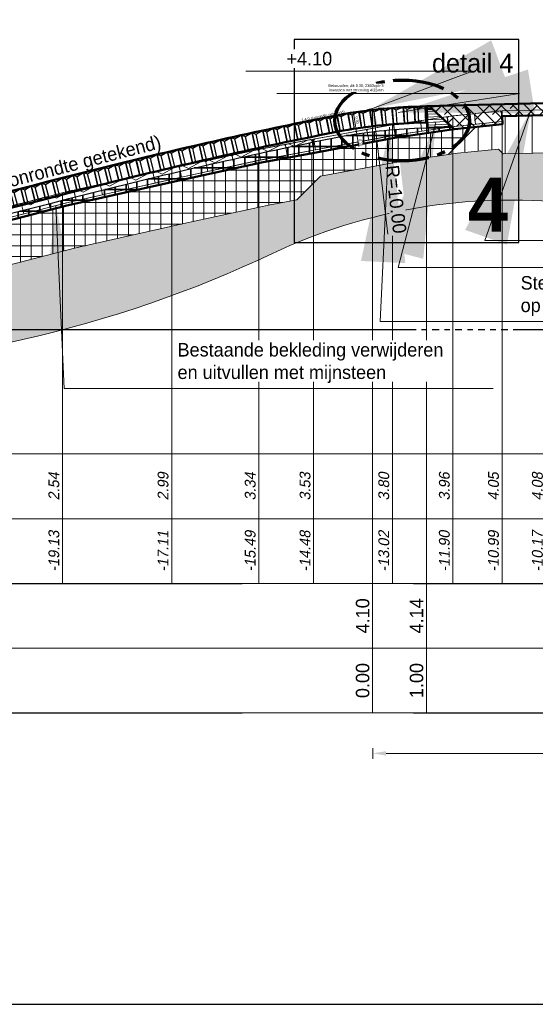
# Model space of a CAD drawing. Header units: metres. Extents: x -256 to 430, y -135 to 172.
# Tile 23 of 29: x 231 to 240, y 19 to 37. Entities that reach past the tile are written whole.
import ezdxf
from ezdxf.enums import TextEntityAlignment as Align

# ---------------------------------------------------------------- set-up
doc = ezdxf.new("R2010")
doc.units = ezdxf.units.M
doc.header["$LTSCALE"] = 0.1
for name, pattern in [('CENTER', [50.8, 31.75, -6.35, 6.35, -6.35]), ('CENTER2', [28.575, 19.05, -3.175, 3.175, -3.175]), ('HIDDEN', [9.525, 6.35, -3.175]), ('NAP', [20, 12.5, -2.5, 2.5, -2.5])]:
    doc.linetypes.add(name, pattern=pattern)
for name, color, linetype, lineweight in [('DP-BS-arcering_betonblokken', 237, 'Continuous', 0), ('DP-BS-arcering_haringmanblokken', 25, 'Continuous', 0), ('DP-BS-arcering_klei', 253, 'Continuous', 0), ('DP-BS-arcering_mijnsteen', 253, 'Continuous', 0), ('DP-BS-arcering_zand', 6, 'Continuous', 25), ('DP-BS-Matenbalk_verlenglijnen', 253, 'Continuous', 0), ('DP-BS-profiel', 2, 'Continuous', 25), ('DP-Matenbalk', 1, 'Continuous', 18), ('DP-Matenbalk_bestaandehoogten', 6, 'Continuous', 25), ('DP-Matenbalk_nwhoogten', 7, 'Continuous', 35), ('DP-NAP-lijn', 6, 'NAP', 25), ('DP-NW-arcering_asfalt', 1, 'Continuous', 18), ('DP-NW-arcering_betonzuilen', 6, 'Continuous', 25), ('DP-NW-arcering_klei', 1, 'Continuous', 18), ('DP-NW-arcering_mijnsteen', 7, 'Continuous', 35), ('DP-NW-Maatvoering', 7, 'Continuous', 35), ('DP-NW-Matenbalk_verlenglijnen', 135, 'Continuous', 0), ('DP-NW-profiel', 4, 'Continuous', 50), ('DP-Uitvullaag', 1, 'Uitvullaag', 18), ('DP-Waterlijn_tekst', 7, 'Continuous', 35), ('maatvoering-leadr', 7, 'Continuous', 30), ('maatvoering-lin', 7, 'Continuous', 30), ('maatvoering-rad', 7, 'Continuous', 30), ('Plts-Dwarsprofiel', 5, 'CENTER2', 70), ('TL-2.5 mm tekst_schaaldp', 7, 'Continuous', 25), ('TL-2.5mm Tekst', 7, 'Continuous', 25), ('TL-5.0mm Tekst', 4, 'Continuous', 50)]:
    doc.layers.add(name, color=color, linetype=linetype, lineweight=lineweight)
for name, color, linetype, plot in [('DP-BS-arcrand', 111, 'Continuous', False), ('DP-NW-arcrand', 142, 'Continuous', False), ('TO-Viewport', 152, 'Continuous', False)]:
    doc.layers.add(name, color=color, linetype=linetype, plot=plot)
doc.styles.add('dp-besthgt', font='StagCAD.ttf', dxfattribs={"oblique": 10, "height": 0.2})
doc.styles.add('dp-nwhgt', font='StagCAD.ttf', dxfattribs={"height": 0.25})
doc.styles.add('StagCAD', font='StagCAD.ttf')
doc.styles.add('WZE-vet', font='arialbd.ttf', dxfattribs={"width": 0.96})
doc.linetypes.add('Uitvullaag', pattern='A,0,-0.005,[191,UITVULLAAG.shx,S=0.007,R=0,X=0,Y=0],-0.5', length=0.505)
doc.dimstyles.new('GM-maatvoering', dxfattribs={"dimtxt": 2.5, "dimasz": 2.5, "dimexe": 1, "dimexo": 0, "dimgap": 1, "dimtad": 1, "dimrnd": 0.001, "dimzin": 1, "dimdsep": 46, "dimtxsty": 'StagCAD', "dimcen": 0.09, "dimclrd": 1, "dimclre": 1, "dimclrt": 7, "dimazin": 0, "dimtfac": 1, "dimtix": 1, "dimtmove": 0, "dimatfit": 3, "dimfxl": 1, "dimfxlon": 1, "dimtvp": 0.83, "dimtolj": 1, "dimtzin": 0, "dimlwd": 15, "dimlwe": 15, "dimarcsym": 0})
doc.dimstyles.new('GM-radius', dxfattribs={"dimtxt": 2.5, "dimasz": 3, "dimexe": 0, "dimexo": 0, "dimgap": 1, "dimtad": 1, "dimrnd": 0.001, "dimzin": 1, "dimdsep": 46, "dimtxsty": 'StagCAD', "dimcen": 0.09, "dimse1": 1, "dimse2": 1, "dimclrd": 1, "dimclre": 1, "dimclrt": 7, "dimazin": 0, "dimtfac": 1, "dimtix": 1, "dimtmove": 0, "dimatfit": 3, "dimfxl": 1, "dimtvp": 0.83, "dimtolj": 1, "dimtzin": 0, "dimlwd": 15, "dimarcsym": 0})

# ---------------------------------------------------------------- blocks, each defined once
blk = doc.blocks.new('*U30')
at = {"layer": 'DP-Matenbalk'}
for p, q in [((6, -4.7), (44.966, -4.7)), ((6, -5.9), (44.966, -5.9)), ((6, -7.1), (44.966, -7.1)), ((6, -8.3), (44.966, -8.3)), ((6, -9.5), (44.966, -9.5))]:
    blk.add_line(p, q, dxfattribs=at)
at = {"layer": 'TL-2.5 mm tekst_schaaldp', "style": 'StagCAD', "width": 0.96}
blk.add_attdef('SCHAAL', (-0.05, -11.124), '', height=0.25, dxfattribs=at)
at = {"layer": 'TL-2.5mm Tekst', "lineweight": 35, "style": 'StagCAD', "width": 0.96}
blk.add_attdef('GEBIEDDWP', (7.116, -10.535), '', height=0.25, dxfattribs=at)
at = {"layer": 'TL-5.0mm Tekst', "style": 'StagCAD', "width": 0.96}
blk.add_attdef('OMSCHRIJVING', (-0.05, -10.535), '', height=0.5, dxfattribs=at)
blk = doc.blocks.new('HB-20-50')
blk.add_lwpolyline([(0, 0), (0.5, 0), (0.5, 0.18), (0.48, 0.2), (0.02, 0.2), (0, 0.18)], close=True)
blk.add_lwpolyline([(0.07, 0.2), (0.16, 0.13), (0.41, 0.2)])
blk = doc.blocks.new('BB-20-50')
blk.add_lwpolyline([(0, 0), (0.5, 0), (0.5, 0.18), (0.48, 0.2), (0.02, 0.2), (0, 0.18)], close=True)
blk = doc.blocks.new('DWP3 bestaand')
at = {"layer": 'DP-BS-arcering_klei', "lineweight": 0}
h = blk.add_hatch(dxfattribs=at)
h.set_pattern_fill('_USER', color=251, scale=2.5, angle=90, pattern_type=0)
h.set_pattern_definition([(90, (-10.17467, 4.076), (-0.25, 0), [])])
h.paths.add_polyline_path([(-2.803, 3.757), (-0.598, 4.164), (0.288, 4.23), (2.284, 4.324), (4.209, 4.389), (4.209, 5.189), (2.251, 5.123), (0.409, 5.037), (0.41, 5.042), (-0.701, 4.958), (-2.906, 4.551), (-5.143, 4.382), (-7.819, 4.261), (-10.175, 4.076), (-10.172, 3.976), (-10.987, 3.955), (-10.983, 3.804), (-11.476, 3.755), (-11.988, 3.243), (-11.813, 3.269), (-11.058, 3.345), (-10.969, 3.255), (-10.133, 3.277), (-7.77, 3.462), (-5.095, 3.583)])
at = {"layer": 'DP-BS-arcering_mijnsteen', "lineweight": 0}
h = blk.add_hatch(dxfattribs=at)
h.set_pattern_fill('_U', color=251, scale=2, angle=90, double=1, pattern_type=0)
h.set_pattern_definition([(90, (-250.75665, 6.35896), (-0.2, -1e-16), []), (180, (-250.75665, 6.35896), (2e-16, -0.2), [])])
h.paths.add_polyline_path([(-15.288, 2.311), (-14.79, 2.404), (-14.352, 2.843), (-12.907, 3.107), (-11.988, 3.243), (-11.476, 3.755), (-11.868, 3.716), (-12.98, 3.551), (-14.435, 3.285), (-15.447, 3.095), (-17.057, 2.746), (-19.076, 2.293), (-20.915, 1.819), (-22.7, 1.324), (-24.21, 0.902), (-25.609, 0.469), (-26.593, 0.173), (-27.109, 0.1), (-27.662, 0.088), (-27.662, -0.143), (-27.737, -0.143), (-27.737, -0.714), (-27.044, -0.698), (-26.421, -0.611), (-25.376, -0.296), (-23.984, 0.135), (-22.486, 0.553), (-20.708, 1.047), (-18.888, 1.515), (-16.885, 1.965)], flags=17)
at = {"layer": 'DP-BS-arcering_zand', "lineweight": 30}
h = blk.add_hatch(dxfattribs=at)
h.set_pattern_fill('CUNETZAND', color=251, pattern_type=2)
h.set_pattern_definition([(0, (-250.756646, 6.358956), (0.0625, 0.0625), [0, -0.125])])
h.paths.add_polyline_path([(-15.243, 1.41, -0.138309), (-9.723, 2.341, 0.083255), (-1.333, 2.831, -0.054061), (4.209, 3.48), (4.209, 4.389), (2.284, 4.324), (0.288, 4.23), (-0.598, 4.164), (-2.803, 3.757), (-5.095, 3.583), (-7.77, 3.462), (-10.133, 3.277), (-10.969, 3.255), (-11.058, 3.345), (-11.813, 3.269), (-12.907, 3.107), (-14.352, 2.843), (-14.79, 2.404), (-15.288, 2.311), (-16.885, 1.965), (-18.888, 1.515), (-20.708, 1.047), (-22.486, 0.553), (-23.984, 0.135), (-25.376, -0.296), (-26.421, -0.611), (-27.044, -0.698), (-27.737, -0.714), (-27.737, -0.723), (-24.737, -0.723, 0.110954)])
at = {"layer": 'DP-BS-arcrand', "color": 251, "lineweight": 0}
blk.add_lwpolyline([(-27.737, -0.723), (-24.737, -0.723, 0.110954), (-15.243, 1.41, -0.138309), (-9.723, 2.341, 0.083255), (-1.333, 2.831, -0.054061), (4.209, 3.48, -0.054061)], format="xyb", dxfattribs=at)
at = {"layer": 'DP-BS-Matenbalk_verlenglijnen'}
for points in [[(-10.989, 4.055), (-10.989, -4.704)], [(-11.899, 3.964), (-11.899, -4.704)], [(-13.021, 3.798), (-13.021, -4.704)], [(-14.48, 3.531), (-14.48, -4.704)], [(-15.496, 3.34), (-15.496, -4.704)], [(-17.111, 2.99), (-17.111, -4.704)], [(-19.134, 2.536), (-19.134, -4.704)]]:
    blk.add_lwpolyline(points, dxfattribs=at)
at = {"layer": 'DP-BS-profiel', "color": 1, "lineweight": 18}
for points in [[(-10.989, 4.055), (-10.175, 4.076), (-7.819, 4.261), (-5.143, 4.382), (-2.906, 4.551), (-0.701, 4.958), (0.41, 5.042), (0.409, 5.037), (2.251, 5.123), (4.209, 5.189)], [(-27.737, -0.714), (-27.044, -0.698), (-26.421, -0.611), (-25.376, -0.296), (-23.984, 0.135), (-22.486, 0.553), (-20.708, 1.047), (-18.888, 1.515), (-16.885, 1.965), (-15.288, 2.311), (-14.79, 2.404), (-14.352, 2.843), (-12.907, 3.107), (-11.813, 3.269), (-11.058, 3.345), (-10.969, 3.255), (-10.133, 3.277), (-7.77, 3.462), (-5.095, 3.583), (-2.803, 3.757), (-0.598, 4.164), (0.288, 4.23), (2.284, 4.324), (4.236, 4.389)], [(-27.787, 0.357), (-27.71, 0.337), (-27.129, 0.35), (-26.647, 0.418), (-25.682, 0.708), (-24.281, 1.142), (-22.767, 1.565), (-20.98, 2.061), (-19.134, 2.536), (-17.111, 2.99), (-15.496, 3.34), (-14.48, 3.531), (-13.021, 3.798), (-11.899, 3.964), (-10.989, 4.055)], [(-10.989, 4.055), (-10.987, 3.955), (-10.172, 3.976), (-10.175, 4.076)], [(-27.662, 0.138), (-27.113, 0.15), (-26.604, 0.222), (-25.624, 0.517), (-24.225, 0.95), (-22.714, 1.372), (-20.928, 1.868), (-19.087, 2.342), (-17.068, 2.795), (-15.457, 3.144), (-14.444, 3.334), (-12.988, 3.601), (-11.874, 3.765), (-10.984, 3.855)], [(-10.987, 3.955), (-10.983, 3.804)], [(-27.662, 0.088), (-27.109, 0.1), (-26.593, 0.173), (-25.609, 0.469), (-24.21, 0.902), (-22.7, 1.324), (-20.915, 1.819), (-19.076, 2.293), (-17.057, 2.746), (-15.447, 3.095), (-14.435, 3.285), (-12.98, 3.551), (-11.868, 3.716), (-10.983, 3.804)], [(-11.476, 3.755), (-11.988, 3.243)]]:
    blk.add_lwpolyline(points, dxfattribs=at)
at = {"layer": 'DP-BS-arcering_betonblokken'}
for p, rotation in [((-11.482, 3.805), 5.711192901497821), ((-12.968, 3.604), 8.41651513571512), ((-12.474, 3.677), 8.41651513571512), ((-11.979, 3.75), 6.285769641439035), ((-13.952, 3.424), 10.36772563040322), ((-13.46, 3.514), 10.36772563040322), ((-14.444, 3.334), 10.36772563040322)]:
    blk.add_blockref('BB-20-50', p, dxfattribs=dict(at, rotation=rotation))
at = {"layer": 'DP-BS-arcering_betonblokken', "xscale": 0.0012720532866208, "rotation": 5.711192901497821}
blk.add_blockref('BB-20-50', (-10.985, 3.854), dxfattribs=at)
at = {"layer": 'DP-BS-arcering_haringmanblokken'}
for p, rotation in [((-14.971, 3.235), 10.64866781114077), ((-15.951, 3.037), 12.23012209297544), ((-15.462, 3.143), 10.66663143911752), ((-16.928, 2.825), 12.23012209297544), ((-16.439, 2.931), 12.23012209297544), ((-17.416, 2.717), 12.64734072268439), ((-18.392, 2.498), 12.64734072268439), ((-17.904, 2.607), 12.64734072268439), ((-19.366, 2.27), 14.43358624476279), ((-18.88, 2.388), 12.64734072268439), ((-19.85, 2.145), 14.43358624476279), ((-20.334, 2.021), 14.43358624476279)]:
    blk.add_blockref('HB-20-50', p, dxfattribs=dict(at, rotation=rotation))
at = {"layer": 'DP-BS-arcering_haringmanblokken', "xscale": 0.0721128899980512, "rotation": 10.64866781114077}
blk.add_blockref('HB-20-50', (-14.479, 3.328), dxfattribs=at)
at = {"layer": 'DP-Matenbalk_bestaandehoogten', "style": 'dp-besthgt', "oblique": 10}
for s, p in [('2.54', (-19.134, -2.904)), ('2.99', (-17.111, -2.904)), ('3.34', (-15.496, -2.904)), ('3.53', (-14.48, -2.904)), ('3.80', (-13.021, -2.904)), ('3.96', (-11.899, -2.904)), ('4.05', (-10.989, -2.904)), ('4.08', (-10.175, -2.904)), ('-19.13', (-19.134, -4.104)), ('-17.11', (-17.111, -4.104)), ('-15.49', (-15.496, -4.104)), ('-14.48', (-14.48, -4.104)), ('-13.02', (-13.021, -4.104)), ('-11.90', (-11.899, -4.104)), ('-10.99', (-10.989, -4.104)), ('-10.17', (-10.175, -4.104))]:
    blk.add_text(s, height=0.2, rotation=90, dxfattribs=at).set_placement(p, align=Align.BOTTOM_CENTER)
blk = doc.blocks.new('*U32')
at = {"layer": 'DP-NAP-lijn'}
blk.add_line((0, 0), (449.66, 0), dxfattribs=at)
at = {"layer": 'DP-NAP-lijn', "style": 'StagCAD'}
blk.add_attdef('NAPLIJN', (6.25, 1), '', height=2.5, dxfattribs=at)
at = {"layer": 'DP-Waterlijn_tekst', "style": 'StagCAD'}
blk.add_attdef('WP', text='', height=2.5, dxfattribs=at).set_placement((11.17, 16), align=Align.BOTTOM_CENTER)
blk = doc.blocks.new('NWHO')
at = {"layer": 'DP-Matenbalk_nwhoogten', "style": 'dp-nwhgt'}
for tag, p in [('AFSTAND', (0.6, -0.013)), ('HOOGTE', (1.8, -0.013))]:
    blk.add_attdef(tag, text='', height=0.25, dxfattribs=at).set_placement(p, align=Align.BOTTOM_CENTER)
blk = doc.blocks.new('*D66')
at = {"layer": 'Defpoints', "color": 0, "transparency": 16777216}
for p in [(238.369, 38.819), (238.369, 35.344), (222.97, 31.704)]:
    blk.add_point(p, dxfattribs=at)
at = {"layer": 'DP-NW-Maatvoering', "color": 1, "lineweight": 15, "transparency": 16777216}
for p, q in [((222.97, 38.719), (222.97, 38.919)), ((238.369, 38.719), (238.369, 38.919)), ((223.22, 38.819), (238.119, 38.819))]:
    blk.add_line(p, q, dxfattribs=at)
at = {"layer": 'DP-NW-Maatvoering', "color": 1, "transparency": 16777216}
for points in [[(223.22, 38.86), (223.22, 38.777), (222.97, 38.819)], [(238.119, 38.86), (238.119, 38.777), (238.369, 38.819)]]:
    blk.add_solid(points, dxfattribs=at)
at = {"layer": 'DP-NW-Maatvoering', "color": 7, "transparency": 16777216, "insert": (230.67, 39.289), "char_height": 0.25, "attachment_point": 5, "style": 'StagCAD'}
blk.add_mtext('\\A1;Betonzuilen; dik 0.30; 2300kg/m3\\Pinwassen met steenslag 4/32mm', dxfattribs=at)
blk = doc.blocks.new('BTZL-30-20')
blk.add_line((0.067, 0), (0.067, 0.262))
blk.add_lwpolyline([(0, 0), (0.2, 0), (0.2, 0.3), (0, 0.3), (0, 0)], close=True)
blk.add_lwpolyline([(0, 0.3), (0.067, 0.262), (0.2, 0.3)])
blk = doc.blocks.new('*D69')
at = {"layer": 'Defpoints', "color": 0, "transparency": 16777216}
for p in [(237.384, 35.277), (238.527, 25.342)]:
    blk.add_point(p, dxfattribs=at)
at = {"layer": 'maatvoering-rad', "color": 1, "lineweight": 15, "transparency": 16777216}
blk.add_line((237.649, 32.974), (237.419, 34.979), dxfattribs=at)
at = {"layer": 'maatvoering-rad', "color": 1, "transparency": 16777216}
blk.add_solid([(237.468, 34.984), (237.369, 34.973), (237.384, 35.277)], dxfattribs=at)
at = {"layer": 'maatvoering-rad', "color": 7, "transparency": 16777216, "insert": (237.801, 33.62), "char_height": 0.25, "attachment_point": 5, "rotation": 276.5628, "style": 'StagCAD', "bg_fill": 3, "box_fill_scale": 1.1, "bg_fill_color": 256, "bg_fill_true_color": 13158600, "bg_fill_transparency": 0}
blk.add_mtext('\\A1;R=10.00', dxfattribs=at)
blk = doc.blocks.new('*D72')
at = {"layer": 'Defpoints', "color": 0, "ltscale": 10, "transparency": 16777216}
for p in [(250.757, 26.5), (237.37, 24.1), (250.757, 23.35)]:
    blk.add_point(p, dxfattribs=at)
at = {"layer": 'maatvoering-lin', "color": 1, "lineweight": 15, "ltscale": 10, "transparency": 16777216}
for p, q in [((237.37, 23.45), (237.37, 23.25)), ((250.757, 23.45), (250.757, 23.25)), ((237.62, 23.35), (250.507, 23.35))]:
    blk.add_line(p, q, dxfattribs=at)
at = {"layer": 'maatvoering-lin', "color": 1, "ltscale": 10, "transparency": 16777216}
for points in [[(237.62, 23.392), (237.62, 23.308), (237.37, 23.35)], [(250.507, 23.392), (250.507, 23.308), (250.757, 23.35)]]:
    blk.add_solid(points, dxfattribs=at)
at = {"layer": 'maatvoering-lin', "color": 7, "ltscale": 10, "transparency": 16777216, "insert": (244.063, 23.575), "char_height": 0.25, "attachment_point": 5, "style": 'StagCAD'}
blk.add_mtext('\\A1;Variabel', dxfattribs=at)
blk = doc.blocks.new('*D78')
at = {"layer": 'maatvoering-lin', "color": 1, "lineweight": 15, "transparency": 16777216}
for p, q in [((237.014, 35.228), (237.034, 35.231)), ((237.022, 35.178), (237.052, 34.98)), ((237.06, 34.931), (237.08, 34.934))]:
    blk.add_line(p, q, dxfattribs=at)
at = {"layer": 'maatvoering-lin', "color": 1, "transparency": 16777216}
for points in [[(237.03, 35.18), (237.014, 35.177), (237.014, 35.228)], [(237.061, 34.981), (237.044, 34.979), (237.06, 34.931)]]:
    blk.add_solid(points, dxfattribs=at)
at = {"layer": 'maatvoering-lin', "color": 7, "transparency": 16777216, "insert": (237.082, 35.086), "char_height": 0.05, "attachment_point": 5, "rotation": 278.7307, "style": 'StagCAD', "bg_fill": 3, "box_fill_scale": 1.1, "bg_fill_color": 256, "bg_fill_true_color": 13158600, "bg_fill_transparency": 0}
blk.add_mtext('\\A1;0.30', dxfattribs=at)
at = {"layer": 'Defpoints', "color": 0, "transparency": 16777216}
for p in [(237.014, 35.228), (237.06, 34.931), (237.06, 34.931)]:
    blk.add_point(p, dxfattribs=at)
blk = doc.blocks.new('*D79')
at = {"layer": 'Defpoints', "color": 0, "transparency": 16777216}
blk.add_point((237.06, 34.931), dxfattribs=at)
at = {"layer": 'maatvoering-lin', "color": 1, "lineweight": 15, "transparency": 16777216}
for p, q in [((237.052, 34.98), (237.045, 35.03)), ((237.06, 34.931), (237.08, 34.934)), ((237.06, 34.931), (237.075, 34.832)), ((237.075, 34.832), (237.095, 34.835)), ((237.083, 34.782), (237.111, 34.595))]:
    blk.add_line(p, q, dxfattribs=at)
at = {"layer": 'maatvoering-lin', "color": 1, "transparency": 16777216}
for points in [[(237.061, 34.981), (237.044, 34.979), (237.06, 34.931)], [(237.091, 34.784), (237.074, 34.781), (237.075, 34.832)]]:
    blk.add_solid(points, dxfattribs=at)
at = {"layer": 'maatvoering-lin', "color": 7, "transparency": 16777216, "insert": (237.145, 34.671), "char_height": 0.05, "attachment_point": 5, "rotation": 278.6994, "style": 'StagCAD', "bg_fill": 3, "box_fill_scale": 1.1, "bg_fill_color": 256, "bg_fill_true_color": 13158600, "bg_fill_transparency": 0}
blk.add_mtext('\\A1;0.10', dxfattribs=at)
at = {"layer": 'Defpoints', "color": 0, "transparency": 16777216}
blk.add_point((237.075, 34.832), dxfattribs=at)
blk.add_point((237.075, 34.832), dxfattribs=at)

msp = doc.modelspace()

# ---------------------------------------------------------------- hatches: boundary and pattern name
at = {"layer": 'DP-NW-arcering_klei', "linetype": 'Continuous'}
h = msp.add_hatch(dxfattribs=at)
h.set_pattern_fill('KLEI_AANVULLEN', color=256, scale=0.5, angle=90, pattern_type=2)
h.set_pattern_definition([(135, (0, 0), (-0.11048543, -0.11048543), []), (225, (0, 0), (-0.11048543, -0.3314563), [0.390625, -0.234375])])
h.paths.add_polyline_path([(240.582, 35.28), (242.9372, 35.465), (238.3688, 35.344), (238.3708, 35.294), (238.4707, 35.298), (238.8815, 34.9188), (238.8883, 34.9198), (239.7739, 35.0084), (239.7701, 35.159), (240.5846, 35.18)])
at = {"layer": 'DP-NW-arcering_mijnsteen'}
h = msp.add_hatch(dxfattribs=at)
h.set_pattern_fill('_U', color=256, scale=2, angle=90, double=1, pattern_type=0)
h.set_pattern_definition([(90, (0, 0), (-0.2, -1e-16), []), (180, (0, 0), (2e-16, -0.2), [])])
edge = h.paths.add_edge_path()
edge.add_line((223.1618, 31.2194), (223.0246, 31.2194))
edge.add_line((223.0246, 31.2194), (223.0246, 31.104))
edge.add_line((223.0246, 31.104), (223.0046, 31.104))
edge.add_line((223.0046, 31.104), (223.0046, 30.598))
edge.add_line((223.0046, 30.598), (223.4696, 30.598))
edge.add_line((223.4696, 30.598), (224.2854, 31.4138))
edge.add_line((224.2854, 31.4138), (225.1476, 31.6729))
edge.add_line((225.1476, 31.6729), (226.5462, 32.1062))
edge.add_line((226.5462, 32.1062), (228.0563, 32.5282))
edge.add_line((228.0563, 32.5282), (229.8416, 33.0235))
edge.add_line((229.8416, 33.0235), (231.6811, 33.4969))
edge.add_line((231.6811, 33.4969), (233.6996, 33.9499))
edge.add_line((233.6996, 33.9499), (235.31, 34.2989))
edge.add_line((235.31, 34.2989), (236.3219, 34.4892))
edge.add_line((236.3219, 34.4892), (237.7765, 34.7553))
edge.add_line((237.7765, 34.7553), (238.8815, 34.9188))
edge.add_line((238.8815, 34.9188), (238.8344, 34.9623))
edge.add_line((238.8344, 34.9623), (238.3848, 34.9443))
edge.add_line((238.3848, 34.9443), (238.1435, 34.9346))
edge.add_arc((238.5272, 25.3423), 9.6, 92.29061, 101.24587)
edge.add_arc((253.1677, -48.2883), 84.672, 101.245873, 104.036243)
edge.add_arc((315.0143, -295.6746), 339.672, 104.036243, 105.68897)
edge.add_line((223.1618, 31.3425), (223.1618, 31.2194))

# ---------------------------------------------------------------- linework, layer by layer
at = {"layer": 'Defpoints', "linetype": 'CENTER', "ltscale": 3}
msp.add_lwpolyline([(0.0001, 31.204), (308, 31.204)], dxfattribs=at)
at = {"layer": 'Defpoints', "linetype": 'HIDDEN', "ltscale": 10}
for points in [[(0, 26.5), (308, 26.5)], [(0, 24.1), (308, 24.1)]]:
    msp.add_lwpolyline(points, dxfattribs=at)
at = {"layer": 'Defpoints', "color": 1, "ltscale": 10}
msp.add_lwpolyline([(0, 18.7), (308, 18.7)], dxfattribs=at)
at = {"layer": 'DP-NW-arcrand', "ltscale": 4, "flags": 128}
msp.add_lwpolyline([(223.1618, 31.3425, -0.0072115), (232.6317, 33.8556, -0.0121759), (236.655, 34.758, -0.0390946), (238.1435, 34.9346), (238.3848, 34.9443)], format="xyb", dxfattribs=at)
at = {"layer": 'DP-NW-Matenbalk_verlenglijnen'}
for p, q in [((237.3696, 35.304), (237.3696, 24.1)), ((238.3688, 35.344), (238.3696, 24.1))]:
    msp.add_line(p, q, dxfattribs=at)
at = {"layer": 'DP-NW-profiel'}
msp.add_lwpolyline([(240.582, 35.28), (242.9372, 35.465), (238.3688, 35.344), (238.3708, 35.294), (238.4707, 35.298), (238.8815, 34.9188), (238.8883, 34.9198), (239.7739, 35.0084), (239.7701, 35.159), (240.5846, 35.18)], close=True, dxfattribs=at)
msp.add_lwpolyline([(238.3688, 35.344), (238.3808, 35.0442), (238.1395, 35.0346, 0.0390946), (236.6355, 34.8561, 0.0121759), (232.6075, 33.9527, 0.0071649), (223.1958, 31.4559), (223.1147, 31.7448, -0.0071649), (232.5347, 34.2437, -0.0121759), (236.577, 35.1503, -0.0390946), (238.1275, 35.3343)], format="xyb", close=True, dxfattribs=at)
at = {"layer": 'DP-NW-profiel', "color": 1, "linetype": 'HIDDEN', "lineweight": 15, "ltscale": 0.1}
msp.add_lwpolyline([(238.3688, 35.344), (237.3696, 35.304), (236.625, 35.1597)], dxfattribs=at)
at = {"layer": 'DP-NW-profiel'}
msp.add_lwpolyline([(238.8815, 34.9188), (237.7765, 34.7553), (236.3219, 34.4892), (235.31, 34.2989), (233.6996, 33.9499), (231.6811, 33.4969), (229.8416, 33.0235), (228.0563, 32.5282), (226.5462, 32.1062), (225.1476, 31.6729), (224.2854, 31.4138), (223.4696, 30.598), (222.9696, 30.598), (222.4696, 30.598), (221.3721, 31.6955)], dxfattribs=at)
at = {"layer": 'DP-Uitvullaag', "ltscale": 4, "flags": 128}
msp.add_lwpolyline([(223.1958, 31.4559, -0.0071649), (232.6075, 33.9527, -0.0121759), (236.6355, 34.8561, -0.0390946), (238.1395, 35.0346), (238.5392, 35.0505)], format="xyb", dxfattribs=at)
at = {"layer": 'TO-Viewport'}
msp.add_lwpolyline([(235.9143, 32.8174), (240.0792, 32.8174), (240.0792, 36.5796), (235.9143, 36.5796), (235.9143, 32.8174)], dxfattribs=at)

# ---------------------------------------------------------------- block references
at = {"layer": 'DP-BS-profiel'}
msp.add_blockref('DWP3 bestaand', (250.7566, 31.204), dxfattribs=at)
at = {"layer": 'DP-Matenbalk', "lineweight": 0}
msp.add_blockref('*U30', (210, 33.6), dxfattribs=at)
at = {"layer": 'DP-Matenbalk_nwhoogten', "rotation": 90.00000000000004}
for p, values in [((237.37, 24.1), {'AFSTAND': '0.00', 'HOOGTE': '4.10'}), ((238.3692, 24.1), {'AFSTAND': '1.00', 'HOOGTE': '4.14'})]:
    msp.add_blockref('NWHO', p, dxfattribs=at).add_auto_attribs(values)
at = {"layer": 'DP-NAP-lijn', "xscale": 0.1, "yscale": 0.1, "zscale": 0.1}
msp.add_blockref('*U32', (210, 31.204), dxfattribs=at)
at = {"layer": 'DP-NW-arcering_betonzuilen'}
for p, rotation in [((236.9641, 34.9155), 9.273213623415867), ((237.1618, 34.9457), 8.091857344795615), ((237.3601, 34.9718), 6.910501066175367), ((237.5589, 34.9939), 5.729144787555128), ((237.758, 35.0118), 4.547788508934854), ((237.9576, 35.0256), 3.366432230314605), ((238.1573, 35.0353), 2.290610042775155), ((235.9827, 34.7236), 11.69603291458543), ((236.1786, 34.7639), 11.56085672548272), ((236.3746, 34.8038), 11.42568053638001), ((236.5707, 34.8432), 11.29050434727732), ((236.767, 34.8813), 10.45456990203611), ((235.2001, 34.5577), 12.23673767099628), ((235.3956, 34.5999), 12.10156148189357), ((235.5912, 34.6416), 11.96638529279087), ((235.7869, 34.6828), 11.83120910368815), ((234.2241, 34.34), 12.91261861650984), ((234.4191, 34.3845), 12.7774424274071), ((234.6142, 34.4285), 12.64226623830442), ((234.8094, 34.472), 12.50709004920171), ((235.0047, 34.5151), 12.371913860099), ((233.4452, 34.1576), 13.45332337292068), ((233.6398, 34.2039), 13.31814718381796), ((233.8345, 34.2497), 13.18297099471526), ((234.0292, 34.2951), 13.04779480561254), ((232.6681, 33.9678), 13.99402812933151), ((232.8622, 34.0159), 13.85885194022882), ((233.0564, 34.0636), 13.7236757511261), ((233.2508, 34.1108), 13.5884995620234), ((232.0861, 33.8219), 14.12688892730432), ((232.28, 33.8706), 14.09316291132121), ((232.474, 33.9193), 14.05943689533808), ((231.3105, 33.6257), 14.2617929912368), ((231.5043, 33.6749), 14.22806697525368), ((231.6982, 33.724), 14.19434095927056), ((231.8921, 33.773), 14.16061494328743), ((230.7291, 33.4774), 14.36297103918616), ((230.9229, 33.5269), 14.32924502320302), ((231.1167, 33.5764), 14.29551900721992)]:
    msp.add_blockref('BTZL-30-20', p, dxfattribs=dict(at, rotation=rotation))
at = {"layer": 'DP-NW-arcering_betonzuilen', "xscale": 0.1182940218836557, "rotation": 2.290610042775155}
msp.add_blockref('BTZL-30-20', (238.3572, 35.0433), dxfattribs=at)

# ---------------------------------------------------------------- texts
at = {"layer": 'maatvoering-lin', "style": 'StagCAD'}
for height, rotation, p in [(0.05, 11.08383, (236.4593, 35.1268)), (0.25, 14.5, (231.5817, 34.004))]:
    msp.add_text('1:4.0 (tonrondte getekend)', height=height, rotation=rotation, dxfattribs=at).set_placement(p, align=Align.BOTTOM_CENTER)
at = {"layer": 'Plts-Dwarsprofiel', "insert": (239.2235, 36.1406), "char_height": 0.35, "width": 1.715, "attachment_point": 5, "style": 'StagCAD'}
msp.add_mtext('detail 4', dxfattribs=at)
at = {"layer": 'TO-Viewport', "insert": (239.8792, 33.0174), "char_height": 1, "attachment_point": 9, "style": 'WZE-vet'}
msp.add_mtext('\\A1;4', dxfattribs=at)

# ---------------------------------------------------------------- dimensions: what is measured, and where the dimension line sits
at = {"layer": 'DP-NW-Maatvoering'}
dim = msp.add_linear_dim(base=(238.3692, 38.8186), p1=(222.97, 31.704), p2=(238.3692, 35.344), text='Betonzuilen; dik 0.30; 2300kg/m3\\Pinwassen met steenslag 4/32mm', dimstyle='GM-maatvoering', dxfattribs=at)
dim.commit()
dim.dimension.update_dxf_attribs({"geometry": '*D66', "text_midpoint": (230.6696, 39.2894)})

# ---------------------------------------------------------------- leaders
at = {"layer": 'maatvoering-leadr', "annotation_type": 0, "has_hookline": 1, "hookline_direction": 0, "text_width": 2.8}
msp.add_leader([(240.3023, 35.2728), (239.4477, 32.854), (241.9477, 32.854)], dimstyle='GM-maatvoering', override={"dimscale": 0, "dimgap": 1, "dimtad": 1}, dxfattribs=at)

# ---------------------------------------------------------------- next in the draw order: texts
at = {"layer": 'maatvoering-leadr', "color": 7, "insert": (240.1118, 31.454), "char_height": 0.25, "attachment_point": 7, "style": 'StagCAD', "bg_fill": 3, "box_fill_scale": 1.2, "bg_fill_color": 256, "bg_fill_transparency": 0}
msp.add_mtext('\\A1;Steenslag 14/32mm; dik 0.10\\Pop geotextiel; vlies', dxfattribs=at)

# ---------------------------------------------------------------- next in the draw order: dimensions: what is measured, and where the dimension line sits
at = {"layer": 'maatvoering-rad'}
dim = msp.add_radius_dim(center=(238.5272, 25.3423), mpoint=(237.3842, 35.2768), dimstyle='GM-radius', override={"dimscale": 0, "dimpost": 'R=<>', "dimtfill": 1}, dxfattribs=at)
dim.commit()
dim.dimension.update_dxf_attribs({"geometry": '*D69', "text_midpoint": (237.5778, 33.5944), "dimtype": 164})

# ---------------------------------------------------------------- next in the draw order: linework, layer by layer
at = {"layer": 'DP-NW-arcering_asfalt'}
for points in [[(238.3728, 35.244), (238.5227, 35.25)], [(238.3748, 35.1941), (238.5747, 35.2021)], [(238.3768, 35.1441), (238.6266, 35.1541)], [(238.3788, 35.0942), (238.6786, 35.1062)], [(238.3808, 35.0442), (238.7305, 35.0582)], [(238.3828, 34.9942), (238.7825, 35.0102)]]:
    msp.add_lwpolyline(points, dxfattribs=at)
at = {"layer": 'DP-NW-profiel'}
msp.add_lwpolyline([(238.3708, 35.294), (238.3848, 34.9443), (238.8344, 34.9623), (238.4707, 35.298)], close=True, dxfattribs=at)
at = {"layer": 'Plts-Dwarsprofiel', "ltscale": 0.5}
msp.add_ellipse((237.9169, 35.079), major_axis=(-1.25, 0), ratio=0.6, dxfattribs=at)

# ---------------------------------------------------------------- next in the draw order: texts
at = {"layer": 'maatvoering-leadr', "color": 7, "insert": (233.7549, 30.2133), "char_height": 0.25, "attachment_point": 7, "style": 'StagCAD', "bg_fill": 3, "box_fill_scale": 1.2, "bg_fill_color": 256, "bg_fill_transparency": 0}
msp.add_mtext('Bestaande bekleding verwijderen\\Pen uitvullen met mijnsteen', dxfattribs=at)

# ---------------------------------------------------------------- next in the draw order: dimensions: what is measured, and where the dimension line sits
at = {"layer": 'maatvoering-lin', "ltscale": 10}
dim = msp.add_linear_dim(base=(250.7566, 23.35), p1=(237.3696, 24.1), p2=(250.7566, 26.5), text='Variabel', dimstyle='GM-maatvoering', dxfattribs=at)
dim.commit()
dim.dimension.update_dxf_attribs({"geometry": '*D72', "text_midpoint": (244.0631, 23.575)})

# ---------------------------------------------------------------- next in the draw order: leaders
at = {"layer": 'maatvoering-leadr', "annotation_type": 0, "has_hookline": 1}
for points, hookline_direction, text_width in [([(237.8423, 35.2291), (240.0902, 35.5827), (237.5902, 35.5827)], 1, 0.995), ([(238.5408, 35.039), (237.841, 32.354), (240.341, 32.354)], 0, 2.4125)]:
    msp.add_leader(points, dimstyle='GM-maatvoering', override={"dimscale": 0, "dimgap": 1, "dimtad": 1}, dxfattribs=dict(at, hookline_direction=hookline_direction, text_width=text_width))

# ---------------------------------------------------------------- next in the draw order: texts
at = {"layer": 'maatvoering-leadr', "color": 7, "attachment_point": 9, "style": 'StagCAD', "bg_fill": 3, "box_fill_scale": 1.2, "bg_fill_color": 256, "bg_fill_transparency": 0}
for s, insert, char_height in [('\\A1;+4.10', (236.6196, 36.0968), 0.25), ('\\A1;Betonzuilen; dik 0.30; 2300kg/m3\\Pinwassen met steenslag 4/32mm', (237.5702, 35.6027), 0.05)]:
    msp.add_mtext(s, dxfattribs=dict(at, insert=insert, char_height=char_height))

# ---------------------------------------------------------------- next in the draw order: dimensions: what is measured, and where the dimension line sits
at = {"layer": 'maatvoering-lin'}
dim = msp.add_aligned_dim(p1=(237.0144, 35.2278), p2=(237.06, 34.9307), distance=0, dimstyle='GM-maatvoering', override={"dimtfill": 1}, dxfattribs=at)
dim.commit()
dim.dimension.update_dxf_attribs({"geometry": '*D78', "text_midpoint": (237.0817, 35.0861)})

# ---------------------------------------------------------------- next in the draw order: leaders
at = {"layer": 'maatvoering-leadr', "annotation_type": 0, "has_hookline": 1, "hookline_direction": 0, "text_width": 4.95}
msp.add_leader([(231.4987, 33.5016), (231.6549, 30.1133), (233.6549, 30.1133)], dimstyle='GM-maatvoering', override={"dimscale": 0, "dimasz": 2, "dimgap": 1, "dimtad": 1}, dxfattribs=at)

# ---------------------------------------------------------------- next in the draw order: dimensions: what is measured, and where the dimension line sits
at = {"layer": 'maatvoering-lin'}
dim = msp.add_linear_dim(base=(237.0752, 34.8319), p1=(237.06, 34.9307), p2=(237.0752, 34.8319), angle=278.69937, dimstyle='GM-maatvoering', override={"dimtfill": 1}, dxfattribs=at)
dim.commit()
dim.dimension.update_dxf_attribs({"geometry": '*D79', "text_midpoint": (237.1009, 34.6638), "dimtype": 161})

# ---------------------------------------------------------------- next in the draw order: leaders
at = {"layer": 'maatvoering-leadr', "annotation_type": 0, "has_hookline": 1, "hookline_direction": 1, "text_width": 0.7}
msp.add_leader([(237.3696, 35.304), (239.2196, 35.9968), (236.7196, 35.9968)], dimstyle='GM-maatvoering', override={"dimscale": 0, "dimgap": 1, "dimtad": 1}, dxfattribs=at)

# ---------------------------------------------------------------- next in the draw order: leaders
at = {"layer": 'maatvoering-leadr', "annotation_type": 0, "has_hookline": 1, "hookline_direction": 0, "text_width": 4.2625}
msp.add_leader([(237.6835, 34.9537), (237.5118, 31.354), (240.0118, 31.354)], dimstyle='GM-maatvoering', override={"dimscale": 0, "dimgap": 1, "dimtad": 1}, dxfattribs=at)

doc.saveas('drawing.dxf')
